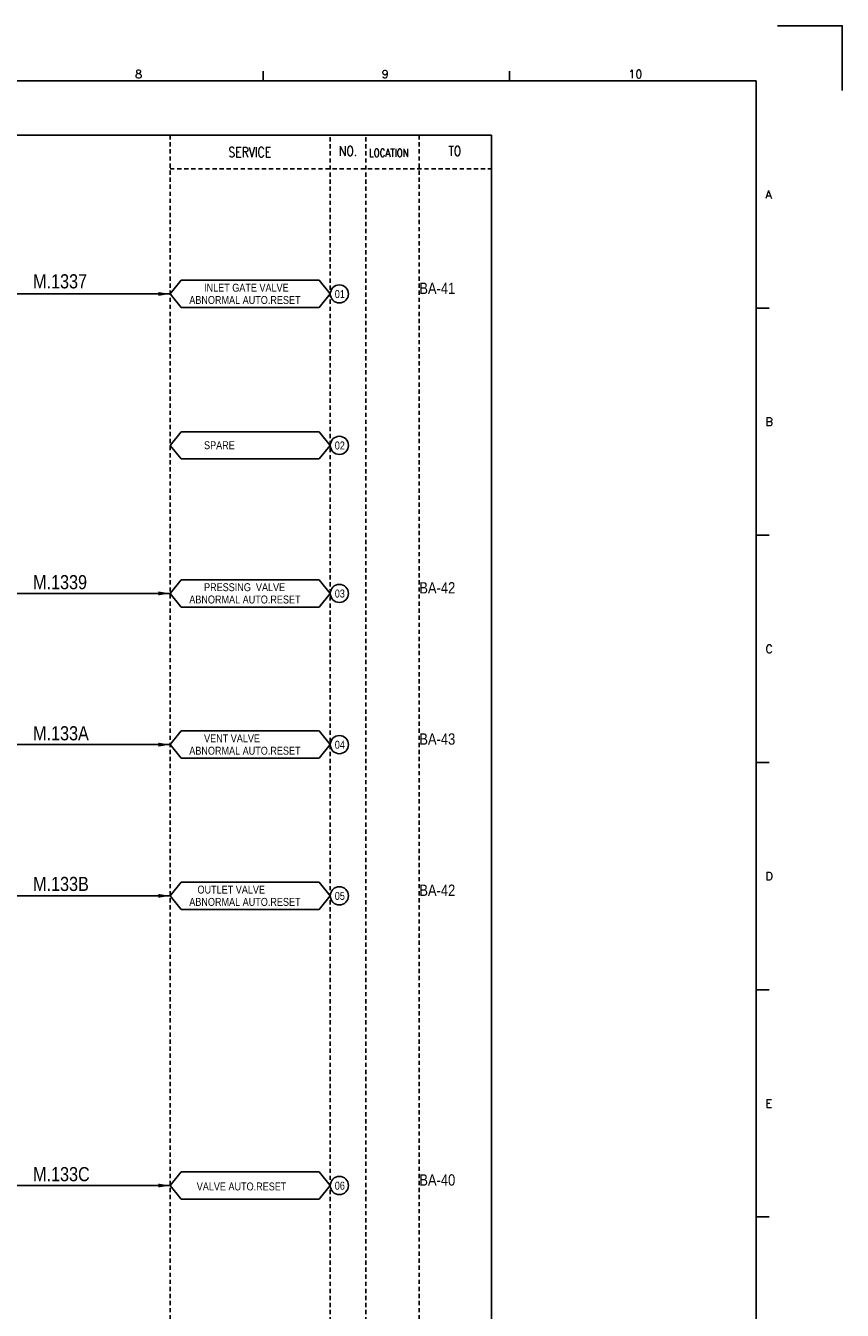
# Model space of a CAD drawing. Extents: x 1490 to 2456, y -126 to 556.
# Tile 4 of 4: x 2167 to 2456, y 101 to 556. Entities that reach past the tile are written whole.
import ezdxf
from ezdxf.enums import TextEntityAlignment as Align

# ---------------------------------------------------------------- set-up
doc = ezdxf.new("R2010")
doc.units = 0
doc.header["$MEASUREMENT"] = 0
doc.linetypes.add('HIDDEN', pattern=[4, 1.5, -1, 1.5])
doc.layers.get('0').update_dxf_attribs({"linetype": 'CONTINUOUS'})
doc.layers.get('DEFPOINTS').update_dxf_attribs({"linetype": 'CONTINUOUS'})
for name, color, linetype in [('CON', 4, 'CONTINUOUS'), ('DCS', 7, 'CONTINUOUS'), ('HID', 2, 'HIDDEN'), ('圖框CON', 4, 'CONTINUOUS'), ('框線', 6, 'CONTINUOUS')]:
    doc.layers.add(name, color=color, linetype=linetype)
doc.styles.add('DAYUKP', font='complex', dxfattribs={"bigfont": 'DAYUKP.SHX'})
doc.styles.add('ROMANS', font='romans', dxfattribs={"width": 0.8})
doc.styles.add('style3', font='ARIALN.TTF')

# ---------------------------------------------------------------- blocks, each defined once
blk = doc.blocks.new('LEADER')
at = {"layer": 'CON'}
blk.add_solid([(0.85, -0.57), (0.85, -1.57), (3.85, -1.07)], dxfattribs=at)
blk = doc.blocks.new('1')
at = {"layer": 'DEFPOINTS'}
blk.add_lwpolyline([(2189, 689.33), (2211.97, 689.33), (2211.97, 666.36)], dxfattribs=at)
at = {"layer": '圖框CON'}
for p, q in [((2006.95, 669.85), (2006.95, 673.29)), ((2094.24, 669.85), (2094.24, 673.29)), ((2186.14, 589.41), (2181.53, 589.41)), ((2186.14, 509.01), (2181.53, 509.01)), ((2186.14, 428.61), (2181.53, 428.61)), ((2186.14, 348.2), (2181.53, 348.2)), ((2186.14, 267.8), (2181.53, 267.8))]:
    blk.add_line(p, q, dxfattribs=at)
at = {"layer": '框線'}
for p, q in [((2181.53, 669.81), (1308.62, 669.81)), ((2181.53, 26.6), (2181.53, 669.81))]:
    blk.add_line(p, q, dxfattribs=at)
at = {"style": 'DAYUKP'}
for s, height, p in [('8', 2.87, (1961.68, 670.78)), ('9', 2.87, (2048.97, 670.78)), ('10', 2.871, (2136.26, 670.78))]:
    blk.add_text(s, height=height, dxfattribs=at).set_placement(p)
for s, p in [('A', (2184.79, 629.6)), ('B', (2184.79, 549.2)), ('C', (2184.79, 468.8)), ('D', (2184.79, 388.39)), ('E', (2184.79, 307.99))]:
    blk.add_text(s, height=2.87, dxfattribs=at).set_placement(p, align=Align.MIDDLE_LEFT)

msp = doc.modelspace()

# ---------------------------------------------------------------- linework, layer by layer
at = {"layer": 'CON', "color": 6}
for p, q in [((2218.48, 461.04), (2222.38, 465.86)), ((2271.29, 465.86), (2222.38, 465.86)), ((2275.18, 461.04), (2271.29, 465.86)), ((2218.48, 461.04), (2222.38, 456.22)), ((2275.18, 461.04), (2271.29, 456.22)), ((2222.38, 456.22), (2271.29, 456.22)), ((2218.48, 407.45), (2222.38, 412.27)), ((2271.29, 412.27), (2222.38, 412.27)), ((2275.18, 407.45), (2271.29, 412.27)), ((2218.48, 407.45), (2222.38, 402.64)), ((2275.18, 407.45), (2271.29, 402.64)), ((2222.38, 402.64), (2271.29, 402.64)), ((2218.48, 355.06), (2222.38, 359.88)), ((2271.29, 359.88), (2222.38, 359.88)), ((2275.18, 355.06), (2271.29, 359.88)), ((2218.48, 355.06), (2222.38, 350.25)), ((2275.18, 355.06), (2271.29, 350.25)), ((2222.38, 350.25), (2271.29, 350.25)), ((2218.48, 301.56), (2222.38, 306.38)), ((2271.29, 306.38), (2222.38, 306.38)), ((2275.18, 301.56), (2271.29, 306.38)), ((2218.48, 301.56), (2222.38, 296.75)), ((2275.18, 301.56), (2271.29, 296.75)), ((2222.38, 296.75), (2271.29, 296.75)), ((2218.48, 248.06), (2222.38, 252.88)), ((2271.29, 252.88), (2222.38, 252.88)), ((2275.18, 248.06), (2271.29, 252.88)), ((2218.48, 248.06), (2222.38, 243.24)), ((2275.18, 248.06), (2271.29, 243.24)), ((2222.38, 243.24), (2271.29, 243.24)), ((2218.48, 145.55), (2222.38, 150.36)), ((2271.29, 150.36), (2222.38, 150.36)), ((2275.18, 145.55), (2271.29, 150.36)), ((2218.48, 145.55), (2222.38, 140.73)), ((2275.18, 145.55), (2271.29, 140.73)), ((2222.38, 140.73), (2271.29, 140.73))]:
    msp.add_line(p, q, dxfattribs=at)
at = {"layer": 'CON'}
for p, q in [((1889.95, 461.04), (2218.48, 461.04)), ((1889.95, 355.06), (2218.48, 355.06)), ((1889.95, 301.56), (2218.48, 301.56)), ((1889.95, 248.06), (2218.48, 248.06)), ((2137.4, 145.55), (2218.48, 145.55))]:
    msp.add_line(p, q, dxfattribs=at)
msp.add_lwpolyline([(1618.23, 517.21), (2332.23, 517.21), (2332.23, 17.41), (1618.23, 17.41)], close=True, dxfattribs=at)
for centre in [(2278.4, 461.04), (2278.4, 407.45), (2278.4, 355.06), (2278.4, 301.56), (2278.4, 248.06), (2278.4, 145.55)]:
    msp.add_circle(centre, 3.21, dxfattribs=at)
at = {"layer": 'HID'}
for p, q in [((2218.48, 517.21), (2218.48, 17.41)), ((2275.18, 516.51), (2275.18, 17.41)), ((2287.78, 516.51), (2287.78, 17.41)), ((2306.68, 517.21), (2306.68, 17.41)), ((2218.48, 505.31), (2332.23, 505.31))]:
    msp.add_line(p, q, dxfattribs=at)

# ---------------------------------------------------------------- block references
msp.add_blockref('1', (244.42, -133.38))
at = {"layer": 'CON', "xscale": 1.4, "yscale": 1.4, "zscale": 1.4}
for p in [(2213.09, 462.53), (2213.09, 356.56), (2213.09, 303.05), (2213.09, 249.55), (2213.09, 147.04)]:
    msp.add_blockref('LEADER', p, dxfattribs=at)

# ---------------------------------------------------------------- texts
at = {"layer": 'CON', "style": 'ROMANS', "width": 0.8}
for s, p in [('NO.', (2281.48, 511.61)), ('TO', (2319.28, 511.61)), ('SERVICE', (2246.7, 511.19))]:
    msp.add_text(s, height=3.5, dxfattribs=at).set_placement(p, align=Align.MIDDLE)
msp.add_text('LOCATION', height=2.8, dxfattribs=at).set_placement((2288.92, 508.71), align=Align.BOTTOM_LEFT)
at = {"layer": 'CON', "style": 'style3'}
for s, p in [('INLET GATE VALVE', (2230.5, 461)), (' ABNORMAL AUTO.RESET', (2224.38, 456.65)), ('01', (2276.77, 458.76)), ('SPARE', (2230.5, 405.26)), ('02', (2276.77, 405.17)), ('PRESSING  VALVE', (2230.5, 355.02)), ('03', (2276.77, 352.78)), (' ABNORMAL AUTO.RESET', (2224.38, 350.67)), ('VENT VALVE', (2230.5, 301.52)), (' ABNORMAL AUTO.RESET', (2224.38, 297.17)), ('04', (2276.77, 299.28)), ('OUTLET VALVE', (2228.18, 248.02)), (' ABNORMAL AUTO.RESET', (2224.38, 243.67)), ('05', (2276.77, 245.78)), ('VALVE AUTO.RESET', (2227.91, 142.98)), ('06', (2276.77, 143.26))]:
    msp.add_text(s, height=2.8, dxfattribs=at).set_placement(p, align=Align.BOTTOM_LEFT)
for s, p in [('BA-41', (2306.68, 461.02)), ('BA-42', (2306.68, 355.04)), ('BA-43', (2306.68, 301.54)), ('BA-42', (2306.68, 248.03)), ('BA-40', (2306.68, 145.52))]:
    msp.add_text(s, height=4, dxfattribs=at).set_placement(p)
at = {"layer": 'DCS', "linetype": 'ByBlock', "style": 'style3'}
for s, p in [('M.1337', (2169.98, 463)), ('M.1339', (2169.98, 356.54)), ('M.133A', (2169.98, 303.08)), ('M.133B', (2169.98, 249.77)), ('M.133C', (2169.98, 147.07))]:
    msp.add_text(s, height=5, dxfattribs=at).set_placement(p)

doc.saveas('drawing.dxf')
